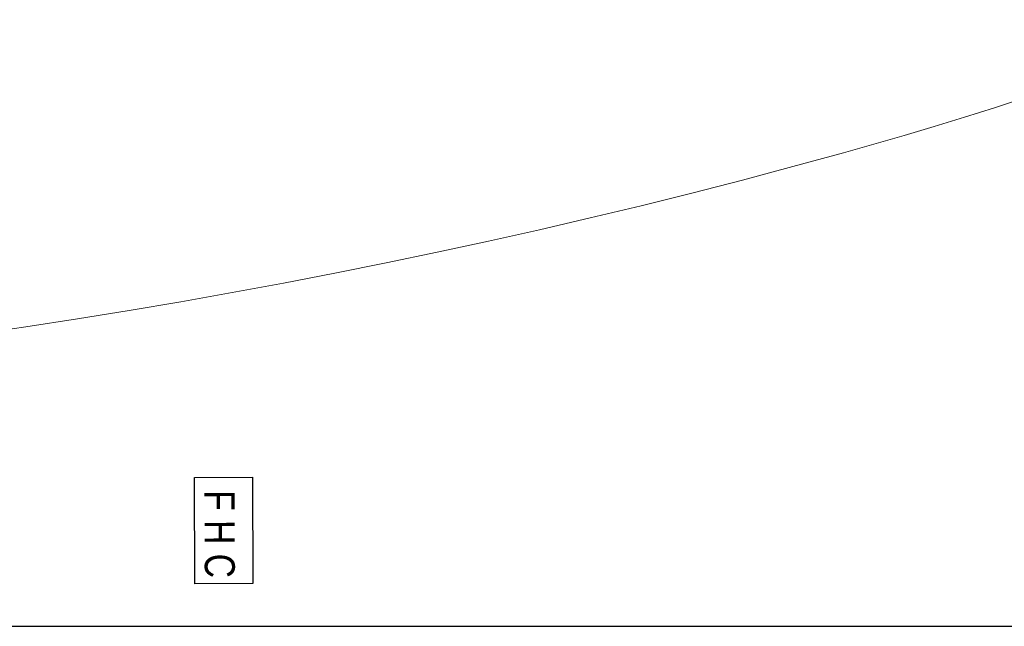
# Model space of a CAD drawing. Header units: millimetres. Extents: x 21148.2 to 21239.2, y 30135 to 30201.8.
# Tile 4 of 189: x 21163 to 21173.1, y 30147.2 to 30153.5. Entities that reach past the tile are written whole.
import ezdxf
from ezdxf.enums import TextEntityAlignment as Align

# ---------------------------------------------------------------- set-up
doc = ezdxf.new("R2010")
doc.units = ezdxf.units.MM
doc.linetypes.add('AR-T1E-20-L1$0$Hidden', pattern=[7.1438, 4.7625, -2.3813])
doc.layers.add('AR-T1E-20-L1$0$BIAL - T1E - LT - 001 - AR - DWG - 0134 & 138$0$EAST PTB LVL 1-FIRE HOSE BOX$0$A-ANNO-TEXT', color=7, linetype='Continuous', lineweight=13)
doc.layers.add('AR-T1E-20-L1$0$I-DETL-HIDN', color=7, linetype='AR-T1E-20-L1$0$Hidden', lineweight=13)
doc.styles.add('AR-T1E-20-L1$0$BIAL - T1E - LT - 001 - AR - DWG - 0134 & 138$0$EAST PTB LVL 1-FIRE HOSE BOX$0$2.5 Arial_regular_annotative', font='arial.ttf', dxfattribs={"width": 0.8, "height": 2.5})

# ---------------------------------------------------------------- blocks, each defined once
blk = doc.blocks.new('AR-T1E-20-L1$0$BIAL - T1E - LT - 001 - AR - DWG - 0134 & 138$0$EAST PTB LVL 1-FIRE HOSE BOX$0$A$C039E453A')
blk.add_lwpolyline([(1100, 600), (1100, 0), (0, 0), (0, 600)], close=True)
at = {"layer": 'AR-T1E-20-L1$0$BIAL - T1E - LT - 001 - AR - DWG - 0134 & 138$0$EAST PTB LVL 1-FIRE HOSE BOX$0$A-ANNO-TEXT', "style": 'AR-T1E-20-L1$0$BIAL - T1E - LT - 001 - AR - DWG - 0134 & 138$0$EAST PTB LVL 1-FIRE HOSE BOX$0$2.5 Arial_regular_annotative', "width": 0.8}
blk.add_text('F H C', height=310.6, dxfattribs=at).set_placement((586, 259), align=Align.MIDDLE)
blk = doc.blocks.new('AR-T1E-20-L1$0$BIAL - T1E - LT - 001 - AR - DWG - 0134 & 138$0$EAST PTB LVL 1-FIRE HOSE BOX')
at = {"rotation": 270}
blk.add_blockref('AR-T1E-20-L1$0$BIAL - T1E - LT - 001 - AR - DWG - 0134 & 138$0$EAST PTB LVL 1-FIRE HOSE BOX$0$A$C039E453A', (240922, -61739), dxfattribs=at)

msp = doc.modelspace()

# ---------------------------------------------------------------- linework, layer by layer
msp.add_lwpolyline([(21149.169, 30201.831), (21233.369, 30201.831), (21233.369, 30147.204), (21149.169, 30147.204)], close=True)
at = {"layer": 'AR-T1E-20-L1$0$I-DETL-HIDN', "ltscale": 3000}
for points in [[(21153.254, 30149.757, 0.046193), (21163.033, 30150.303, 0.03053), (21171.484, 30152.101, 0.032266), (21176.407, 30153.815, 0.061858), (21180.683, 30156.281, 0.09921), (21182.946, 30158.664, 0.143678), (21183.531, 30160.918, 0.084165), (21183.274, 30162.43, 0.102695), (21182.414, 30164.189, -0.001078), (21180.914, 30166.132, 0.023202), (21178.485, 30169.007, 0.022243), (21176.284, 30171.425, 0.006606), (21173.25, 30174.636, -0.085683), (21170.763, 30177.946, -0.317952), (21172.976, 30187.369, -0.17783), (21176.712, 30188.849), (21187.823, 30188.894), (21187.771, 30201.831)], [(21163.033, 30150.303, 0.03053), (21171.484, 30152.101, 0.032266), (21176.407, 30153.815, 0.061858), (21180.683, 30156.281, 0.09921), (21182.946, 30158.664, 0.143678), (21183.531, 30160.918, 0.084165), (21183.274, 30162.43, 0.102695), (21182.414, 30164.189, -0.001078), (21180.914, 30166.132, 0.023202), (21178.485, 30169.007, 0.022243), (21176.284, 30171.425, 0.006606), (21173.25, 30174.636, -0.085683), (21170.763, 30177.946, -0.317952), (21172.976, 30187.369, -0.17783), (21176.712, 30188.849), (21187.823, 30188.894), (21187.771, 30201.831)]]:
    msp.add_lwpolyline(points, format="xyb", dxfattribs=at)

# ---------------------------------------------------------------- block references
at = {"xscale": 0.001, "yscale": 0.001, "zscale": 0.001, "rotation": 0.2299050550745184}
msp.add_blockref('AR-T1E-20-L1$0$BIAL - T1E - LT - 001 - AR - DWG - 0134 & 138$0$EAST PTB LVL 1-FIRE HOSE BOX', (20923.607, 30209.515), dxfattribs=at)

doc.saveas('drawing.dxf')
